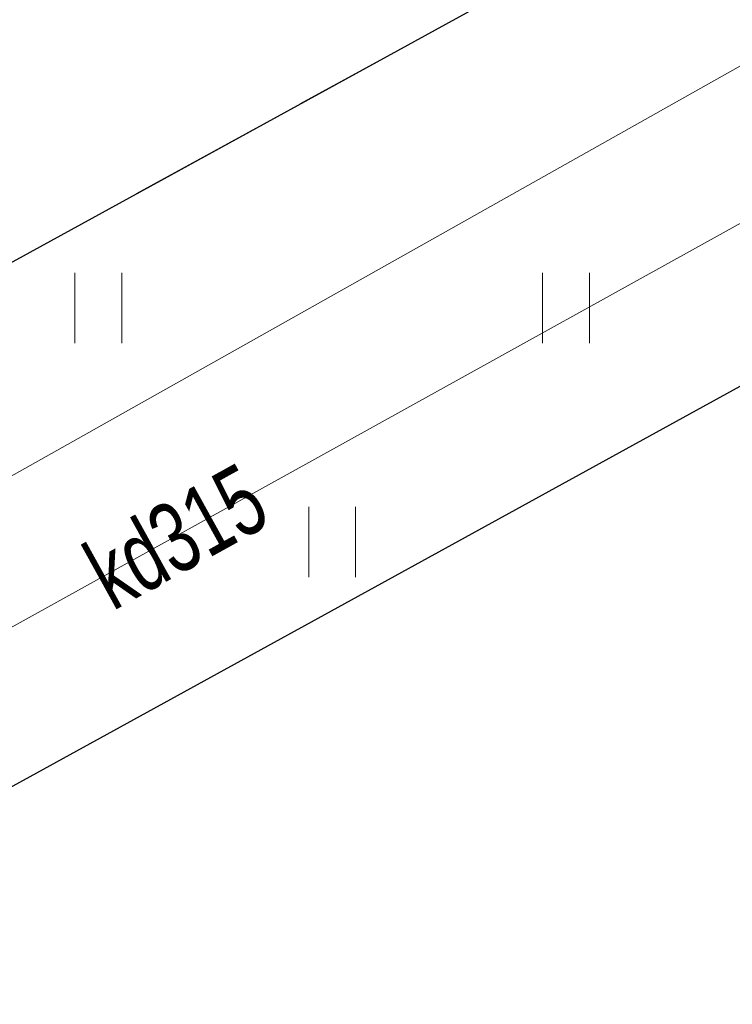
# Model space of a CAD drawing. Header units: metres. Extents: x 8440716 to 8446743, y 5883760 to 5887966.
# Tile 161 of 256: x 8442392.8 to 8442400.42, y 5885771.16 to 5885781.69. Entities that reach past the tile are written whole.
import ezdxf
from ezdxf.enums import TextEntityAlignment as Align

# ---------------------------------------------------------------- set-up
doc = ezdxf.new("R2010")
doc.units = ezdxf.units.M
doc.header["$MEASUREMENT"] = 0
doc.linetypes.add('1.0_0.5', pattern=[1.5, 1, -0.5])
doc.linetypes.add('1.5_0.5', pattern=[2, 1.5, -0.5])
doc.layers.get('0').update_dxf_attribs({"color": 250, "linetype": 'CONTINUOUS', "lineweight": 5})
for name, color, linetype in [('jezdnia', 253, 'CONTINUOUS'), ('krawężnik', 253, 'CONTINUOUS'), ('przewód elektroenergetyczny podziemny', 253, 'CONTINUOUS'), ('przewód kanalizacyjny', 253, 'CONTINUOUS'), ('przewód kanalizacyjny-Atr1', 253, 'CONTINUOUS'), ('trawnik', 253, 'CONTINUOUS')]:
    doc.layers.add(name, color=color, linetype=linetype)
doc.styles.get("Standard").update_dxf_attribs({"font": 'Working1250', "width": 0.75})

# ---------------------------------------------------------------- blocks, each defined once
blk = doc.blocks.new('TU04')
at = {"color": 0, "linetype": 'Continuous', "lineweight": 13}
for p, q in [((0, 0), (0, 0.75)), ((0.5, 0), (0.5, 0.75))]:
    blk.add_line(p, q, dxfattribs=at)

msp = doc.modelspace()

# ---------------------------------------------------------------- linework, layer by layer
at = {"layer": 'jezdnia', "color": 253, "linetype": '1.5_0.5', "lineweight": 18, "flags": 128}
msp.add_lwpolyline([(8442354.58, 5885756.96), (8442354.63, 5885757.66), (8442355.4, 5885758.56), (8442358.6, 5885760.32), (8442360.38, 5885761.27), (8442364.29, 5885763.46), (8442377.08, 5885770.51), (8442389.97, 5885777.59), (8442405.69, 5885786.21), (8442422.23, 5885795.3), (8442436.41, 5885803.11), (8442455.13, 5885813.43), (8442471.63, 5885822.52), (8442487.08, 5885831.03), (8442503.59, 5885840.1), (8442519.73, 5885848.92), (8442537.75, 5885858.86), (8442554.67, 5885868.18), (8442569.81, 5885876.49), (8442581.61, 5885882.97), (8442582.08, 5885882.24), (8442581.76, 5885881.78), (8442580.64, 5885880.69), (8442579.33, 5885879.7), (8442577.98, 5885878.83), (8442570.74, 5885874.88), (8442555.55, 5885866.46), (8442536.01, 5885855.7), (8442533.68, 5885854.35), (8442531.96, 5885853.23), (8442530.24, 5885852.1), (8442521.31, 5885845.84), (8442515.44, 5885841.74), (8442513.72, 5885840.56), (8442511.25, 5885838.92), (8442508.4, 5885837.15), (8442506.21, 5885835.9), (8442489.63, 5885826.76), (8442458.41, 5885809.62), (8442424.67, 5885791.05), (8442388.82, 5885771.35), (8442366.64, 5885759.13), (8442362.67, 5885757.07), (8442360.85, 5885756.17), (8442357.88, 5885755.12), (8442357.22, 5885754.99), (8442356.38, 5885754.95), (8442355.58, 5885755.14), (8442354.78, 5885755.86)], close=True, dxfattribs=at)
at = {"layer": 'krawężnik', "color": 253, "linetype": 'Continuous', "lineweight": 25, "flags": 128}
for points in [[(8442358.6, 5885760.32), (8442360.38, 5885761.27), (8442364.29, 5885763.46), (8442377.08, 5885770.51), (8442389.97, 5885777.59), (8442405.69, 5885786.21), (8442422.23, 5885795.3), (8442436.41, 5885803.11), (8442455.13, 5885813.43)], [(8442458.41, 5885809.62), (8442424.67, 5885791.05), (8442388.82, 5885771.35), (8442366.64, 5885759.13), (8442362.67, 5885757.07), (8442360.85, 5885756.17), (8442357.88, 5885755.12), (8442357.22, 5885754.99), (8442356.38, 5885754.95), (8442355.58, 5885755.14), (8442354.78, 5885755.86), (8442354.58, 5885756.96), (8442354.63, 5885757.66)]]:
    msp.add_lwpolyline(points, dxfattribs=at)
at = {"layer": 'przewód elektroenergetyczny podziemny', "color": 1, "linetype": 'Continuous', "lineweight": 18, "flags": 128}
msp.add_lwpolyline([(8442607.27, 5885894.81), (8442606.48, 5885894.46), (8442591.43, 5885886.03), (8442580.08, 5885880.64), (8442574.17, 5885877.56), (8442555.05, 5885867.33), (8442534.61, 5885855.87), (8442520.36, 5885847.5), (8442512.24, 5885843.08), (8442496.44, 5885834.17), (8442491.98, 5885831.04), (8442488.32, 5885828.95), (8442472.62, 5885821.15), (8442456.69, 5885812.9), (8442439.95, 5885803.64), (8442423.15, 5885793.93), (8442391.04, 5885775.87), (8442375.13, 5885767.28), (8442366.23, 5885762.58), (8442356.65, 5885756.84)], dxfattribs=at)
at = {"layer": 'przewód kanalizacyjny', "color": 34, "linetype": 'Continuous', "lineweight": 18, "flags": 128}
msp.add_lwpolyline([(8442322.87, 5885737.02), (8442369.18, 5885762.18), (8442412.33, 5885786.05), (8442454.35, 5885809.01), (8442504.35, 5885836.18), (8442552.38, 5885862.93), (8442600.93, 5885889.94)], dxfattribs=at)
at = {"layer": 'trawnik', "color": 253, "linetype": '1.0_0.5', "lineweight": 18, "flags": 128}
msp.add_lwpolyline([(8442537.75, 5885858.86), (8442519.73, 5885848.92), (8442503.59, 5885840.1), (8442487.08, 5885831.03), (8442471.63, 5885822.52), (8442455.13, 5885813.43), (8442436.41, 5885803.11), (8442422.23, 5885795.3), (8442405.69, 5885786.21), (8442389.97, 5885777.59), (8442377.08, 5885770.51), (8442364.29, 5885763.46), (8442364.7, 5885762.63), (8442366.21, 5885759.86), (8442366.64, 5885759.13), (8442388.82, 5885771.35), (8442424.67, 5885791.05), (8442458.41, 5885809.62), (8442489.63, 5885826.76), (8442506.21, 5885835.9), (8442508.4, 5885837.15), (8442511.25, 5885838.92), (8442513.72, 5885840.56), (8442515.44, 5885841.74), (8442521.31, 5885845.84), (8442530.24, 5885852.1), (8442531.96, 5885853.23), (8442533.68, 5885854.35), (8442536.01, 5885855.7), (8442555.55, 5885866.46), (8442570.74, 5885874.88), (8442577.98, 5885878.83), (8442579.33, 5885879.7), (8442580.64, 5885880.69), (8442581.76, 5885881.78), (8442582.08, 5885882.24), (8442581.61, 5885882.97), (8442569.81, 5885876.49), (8442554.67, 5885868.18)], close=True, dxfattribs=at)

# ---------------------------------------------------------------- block references
at = {"layer": 'trawnik', "color": 253, "linetype": 'Continuous', "lineweight": 18}
for p in [(8442393.389, 5885778.229), (8442398.389, 5885778.229), (8442395.889, 5885775.729)]:
    msp.add_blockref('TU04', p, dxfattribs=at)

# ---------------------------------------------------------------- texts
at = {"layer": 'przewód kanalizacyjny-Atr1', "color": 34, "width": 0.72}
msp.add_text('kd315', height=0.75, rotation=28.95, dxfattribs=at).set_placement((8442393.61, 5885775.69), align=Align.MIDDLE_LEFT)

doc.saveas('drawing.dxf')
